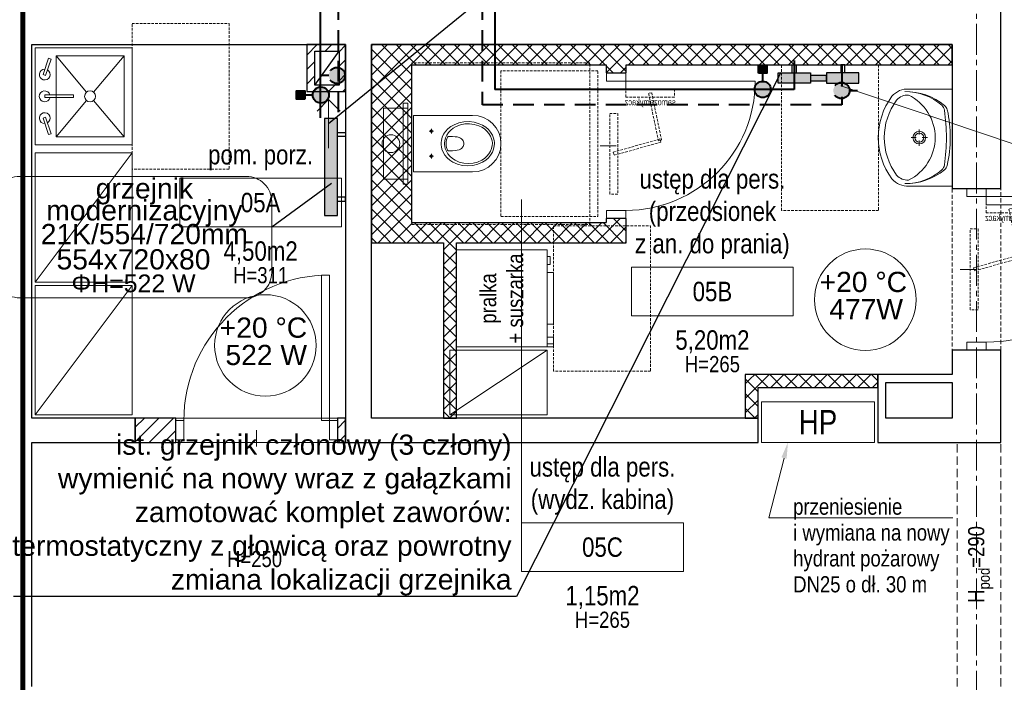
# Model space of a CAD drawing. Header units: millimetres. Extents: x 58673 to 77132, y 78327 to 116111.
# Tile 21 of 61: x 67454 to 68063, y 91067 to 91477. Entities that reach past the tile are written whole.
import ezdxf
from ezdxf import colors
from ezdxf.entities.mleader import LeaderData, LeaderLine
from ezdxf.enums import TextEntityAlignment as Align
from ezdxf.lldxf.tags import DXFTag
from ezdxf.math import Vec2, Vec3

# ---------------------------------------------------------------- set-up
doc = ezdxf.new("R2010")
doc.units = ezdxf.units.MM
doc.header["$MEASUREMENT"] = 0
for name, pattern in [('_xref_ACAD-LSN_dyspozytornia_PW_rzuty_14$0$CENTER2', [28.575, 19.05, -3.175, 3.175, -3.175]), ('_xref_ACAD-LSN_dyspozytornia_PW_rzuty_14$0$DASHED', [19.05, 12.7, -6.35]), ('_xref_ACAD-LSN_dyspozytornia_PW_rzuty_14$0$HIDDEN2', [4.7625, 3.175, -1.5875]), ('DASHED', [19.05, 12.7, -6.35])]:
    doc.linetypes.add(name, pattern=pattern)
doc.layers.get('0').update_dxf_attribs({"lineweight": 9})
doc.layers.get('Defpoints').update_dxf_attribs({"lineweight": 9})
for name, color, linetype, lineweight in [('_xref_ACAD-LSN_dyspozytornia_PW_rzuty_14$0$A drzwi płytowe', 250, 'Continuous', 9), ('_xref_ACAD-LSN_dyspozytornia_PW_rzuty_14$0$A drzwi samozamykacze', 250, 'Continuous', 9), ('_xref_ACAD-LSN_dyspozytornia_PW_rzuty_14$0$A hatch', 250, 'Continuous', 5), ('_xref_ACAD-LSN_dyspozytornia_PW_rzuty_14$0$A hatch ściany', 250, 'Continuous', 9), ('_xref_ACAD-LSN_dyspozytornia_PW_rzuty_14$0$A hydrant', 250, 'Continuous', 13), ('_xref_ACAD-LSN_dyspozytornia_PW_rzuty_14$0$A opis', 250, 'Continuous', 13), ('_xref_ACAD-LSN_dyspozytornia_PW_rzuty_14$0$A opis pom', 250, 'Continuous', 9), ('_xref_ACAD-LSN_dyspozytornia_PW_rzuty_14$0$A opis pom pow', 250, 'Continuous', 9), ('_xref_ACAD-LSN_dyspozytornia_PW_rzuty_14$0$A opis technologia', 250, 'Continuous', 13), ('_xref_ACAD-LSN_dyspozytornia_PW_rzuty_14$0$A widok wyżej', 250, '_xref_ACAD-LSN_dyspozytornia_PW_rzuty_14$0$DASHED', 9), ('_xref_ACAD-LSN_dyspozytornia_PW_rzuty_14$0$A wyposazenie meblowe', 250, 'Continuous', 9), ('_xref_ACAD-LSN_dyspozytornia_PW_rzuty_14$0$A wyposazenie sanitarne', 250, 'Continuous', 9), ('_xref_ACAD-LSN_dyspozytornia_PW_rzuty_14$0$A zakres', 250, 'Continuous', 13), ('_xref_ACAD-LSN_dyspozytornia_PW_rzuty_14$0$A-Wall', 250, 'Continuous', 25), ('_xref_ACAD-LSN_dyspozytornia_PW_rzuty_14$0$IS grzejniki', 8, 'Continuous', 9), ('_xref_ACAD-LSN_dyspozytornia_PW_rzuty_14$0$IS wentylacja kratki projektowane', 250, 'Continuous', 9), ('_xref_ACAD-LSN_dyspozytornia_PW_rzuty_14$0$S-Grid-Iden', 250, '_xref_ACAD-LSN_dyspozytornia_PW_rzuty_14$0$CENTER2', 9), ('FL_co_powrót', 5, 'DASHED', 40), ('FL_co_zasilanie', 1, 'Continuous', 40), ('FL_opis_co', 7, 'Continuous', 25), ('xref', 8, 'Continuous', 9)]:
    doc.layers.add(name, color=color, linetype=linetype, lineweight=lineweight)
doc.layers.add('IS_Grzejnik_etykieta', color=7, linetype='Continuous', lineweight=5, true_color=0x000000)
doc.layers.add('IS_Room (Automatic)', color=7, linetype='Continuous', lineweight=5, true_color=0x000000)
doc.layers.add('IS_Grzejniki_Plan_rzut', color=7, linetype='SOLID', true_color=0x000000)
doc.styles.add('_xref_ACAD-LSN_dyspozytornia_PW_rzuty_14$0$Standard', font='ARIALN.TTF')
doc.styles.add('_xref_ACAD-LSN_dyspozytornia_PW_rzuty_14$0$STYL ASA', font='ARIALN.TTF')
doc.styles.add('Arial_____', font='arial.ttf')
doc.styles.get("Standard").update_dxf_attribs({"font": 'arial.ttf'})
tags = doc.linetypes.add('SOLID', pattern=[10, 10, 0]).pattern_tags.tags
tags[6:7] = [DXFTag(74, 4), DXFTag(75, 0), DXFTag(340, '0'), DXFTag(46, 0.0), DXFTag(50, 0.0), DXFTag(44, 0.0), DXFTag(45, 0.0)]
tags[4:5] = [DXFTag(74, 4), DXFTag(75, 0), DXFTag(340, '0'), DXFTag(46, 0.0), DXFTag(50, 0.0), DXFTag(44, 0.0), DXFTag(45, 0.0)]
doc.dimstyles.get("Standard").update_dxf_attribs({"dimtxt": 0.18, "dimasz": 0.18, "dimexe": 0.18, "dimexo": 0.0625, "dimgap": 0.09, "dimtad": 0, "dimtih": 1, "dimtoh": 1, "dimdec": 4, "dimzin": 0, "dimdsep": 46, "dimtxsty": 'Standard', "dimcen": 0.09, "dimadec": 0, "dimazin": 0, "dimtfac": 1, "dimtdec": 4, "dimtofl": 0, "dimtmove": 0, "dimatfit": 3, "dimfxl": 1, "dimtolj": 1, "dimtzin": 0, "dimarcsym": 0})
pattern_1 = [(45, (0, 0), (-4.49012806, 4.49012806), []), (135, (0, 0), (-4.49012806, -4.49012806), [])]
pattern_2 = [(45, (0, 0), (-4.49012806, 4.49012806), []), (135, (0, 0), (-4.49012806, -4.49012806), [])]

# ---------------------------------------------------------------- blocks, each defined once
blk = doc.blocks.new('_xref_ACAD-LSN_dyspozytornia_PW_rzuty_14$0$szafa')
at = {"color": 0, "linetype": 'ByBlock', "lineweight": -2, "ltscale": 0.5}
blk.add_lwpolyline([(-0.5, -0.5), (0.5, -0.5), (0.5, 0.5), (-0.5, 0.5)], close=True, dxfattribs=at)
blk.add_lwpolyline([(-0.5, 0.5), (0.5, -0.5)], dxfattribs=at)
blk = doc.blocks.new('_xref_ACAD-LSN_dyspozytornia_PW_rzuty_14$0$miska ustepowa')
at = {"ltscale": 0.15}
for points in [[(22, 2.5), (22, 17.5), (-22, 17.5), (-22, 2.5)], [(-25, 2.5), (-25, 5.5), (25, 5.5), (25, 2.5)], [(-22, 2.5), (-22, 5.5), (-25, 5.5), (-25, 2.5)], [(22, 2.5), (22, 5.5), (25, 5.5), (25, 2.5)]]:
    blk.add_lwpolyline(points, close=True, dxfattribs=at)
blk.add_lwpolyline([(-17.5, -37.5), (-17.5, -1), (17.5, -1), (17.5, -37.5, -1)], format="xyb", close=True, dxfattribs=at)
at = {"ltscale": 0.15, "elevation": 0}
for points in [[(-9.15, -12), (-6.35, -12)], [(-7.75, -13.4), (-7.75, -10.6)], [(9.15, -12), (6.35, -12)], [(7.75, -13.4), (7.75, -10.6)]]:
    blk.add_lwpolyline(points, dxfattribs=at)
at = {"ltscale": 0.15}
for points in [[(0, -51, 0), (1.34, -50.92, 0), (3.32, -50.49, 0), (5.23, -49.73, 0), (7.04, -48.64, 0), (8.69, -47.25, 0), (10.14, -45.58, 0), (11.37, -43.66, 0), (12.63, -40.81, 0), (13.42, -37.71, 0), (13.69, -34.5, 0), (13.42, -31.29, 0), (12.63, -28.19, 0), (11.37, -25.34, 0), (10.14, -23.42, 0), (8.69, -21.75, 0), (7.04, -20.36, 0), (5.23, -19.27, 0), (3.32, -18.51, 0), (2, -18.19, 0), (0.67, -18.02, 0), (-0.67, -18.02, 0), (-2, -18.19, 0), (-3.97, -18.73, 0), (-5.85, -19.6, 0), (-7.6, -20.79, 0), (-9.2, -22.28, 0), (-10.58, -24.03, 0), (-11.73, -26.02, 0), (-12.88, -28.95, 0), (-13.54, -32.08, 0), (-13.67, -35.31, 0), (-13.27, -38.5, 0), (-12.36, -41.55, 0), (-11.37, -43.66, 0), (-10.14, -45.58, 0), (-8.69, -47.25, 0), (-7.04, -48.64, 0), (-5.23, -49.73, 0), (-3.32, -50.49, 0), (-2, -50.82, 0), (-0.67, -50.98, 0)], [(0, -49.72, 0), (1.2, -49.65, 0), (2.99, -49.27, 0), (4.7, -48.58, 0), (6.32, -47.6, 0), (7.81, -46.36, 0), (9.12, -44.86, 0), (10.22, -43.14, 0), (11.36, -40.58, 0), (12.06, -37.81, 0), (12.31, -34.93, 0), (12.06, -32.05, 0), (11.36, -29.27, 0), (10.22, -26.71, 0), (9.12, -24.99, 0), (7.81, -23.49, 0), (6.32, -22.25, 0), (4.7, -21.27, 0), (2.99, -20.59, 0), (1.8, -20.3, 0), (0.6, -20.15, 0), (-0.6, -20.15, 0), (-1.8, -20.3, 0), (-3.57, -20.78, 0), (-5.26, -21.57, 0), (-6.84, -22.64, 0), (-8.27, -23.97, 0), (-9.51, -25.54, 0), (-10.55, -27.32, 0), (-11.58, -29.95, 0), (-12.17, -32.76, 0), (-12.29, -35.65, 0), (-11.93, -38.52, 0), (-11.11, -41.25, 0), (-10.22, -43.14, 0), (-9.12, -44.86, 0), (-7.81, -46.36, 0), (-6.32, -47.6, 0), (-4.7, -48.58, 0), (-2.98, -49.27, 0), (-1.8, -49.56, 0), (-0.6, -49.7, 0)]]:
    blk.add_polyline3d(points, close=True, dxfattribs=at)
for points in [[(-3.84, -21.91, 0), (-3.98, -21.98, 0), (-4.1, -22.07, 0), (-4.2, -22.18, 0), (-4.29, -22.3, 0), (-4.36, -22.44, 0), (-4.42, -22.59, 0), (-4.45, -22.76, 0), (-4.46, -22.93, 0)], [(0, -32.03, 0), (-0.57, -31.99, 0), (-1.15, -31.86, 0), (-1.71, -31.64, 0), (-2.26, -31.32, 0), (-2.64, -31.01, 0), (-3, -30.63, 0), (-3.43, -29.99, 0), (-3.79, -29.2, 0), (-4.13, -27.92, 0), (-4.31, -26.66, 0), (-4.42, -25.16, 0), (-4.45, -23.87, 0), (-4.46, -22.93, 0)], [(-3.84, -21.91, 0), (-3.37, -21.72, 0), (-2.9, -21.55, 0), (-2.42, -21.41, 0), (-1.94, -21.29, 0), (-1.46, -21.2, 0), (-0.97, -21.14, 0), (-0.49, -21.1, 0), (0, -21.08, 0)], [(3.84, -21.91, 0), (3.37, -21.72, 0), (2.9, -21.55, 0), (2.42, -21.41, 0), (1.94, -21.29, 0), (1.46, -21.2, 0), (0.97, -21.14, 0), (0.49, -21.1, 0), (0, -21.08, 0)], [(0, -32.03, 0), (0.57, -31.99, 0), (1.15, -31.86, 0), (1.71, -31.64, 0), (2.26, -31.32, 0), (2.64, -31.01, 0), (3, -30.63, 0), (3.43, -29.99, 0), (3.79, -29.2, 0), (4.13, -27.92, 0), (4.31, -26.66, 0), (4.42, -25.16, 0), (4.45, -23.87, 0), (4.46, -22.93, 0)], [(3.84, -21.91, 0), (3.98, -21.98, 0), (4.1, -22.07, 0), (4.2, -22.18, 0), (4.29, -22.3, 0), (4.36, -22.44, 0), (4.42, -22.59, 0), (4.45, -22.76, 0), (4.46, -22.93, 0)]]:
    blk.add_polyline3d(points, dxfattribs=at)
for centre, radius in [((0, 13), 5.5), ((-7.75, -12, 0), 0.75), ((7.75, -12, 0), 0.75)]:
    blk.add_circle(centre, radius, dxfattribs=at)
at = {"layer": 'Defpoints', "linetype": '_xref_ACAD-LSN_dyspozytornia_PW_rzuty_14$0$HIDDEN2', "ltscale": 0.5}
for points in [[(-50, 0), (50, 0), (50, -110), (-50, -110)], [(-45, -55), (45, -55), (45, -115), (-45, -115)]]:
    blk.add_lwpolyline(points, close=True, dxfattribs=at)
blk = doc.blocks.new('_xref_ACAD-LSN_dyspozytornia_PW_rzuty_14$0$umywalka 60x45')
at = {"color": 0, "lineweight": -2, "ltscale": 0.15}
for p, q in [((-30, 0), (30, 0)), ((-30, 0), (-30, -26.7)), ((9.45, 0), (-9.45, 0)), ((30, 0), (30, -26.7)), ((-0.01, -15.32), (-0.01, -18.52)), ((-1.86, -20.37), (-5.07, -20.37)), ((-0.01, -22.22), (-0.01, -25.42)), ((5.04, -20.37), (1.84, -20.37))]:
    blk.add_line(p, q, dxfattribs=at)
at = {"ltscale": 0.15}
blk.add_lwpolyline([(-26.31, -26.95, 0.236063), (-23.21, -34.38, 0.329715), (23.21, -34.38, 0.236063), (26.31, -26.95, 0.623035)], format="xyb", close=True, dxfattribs=at)
blk.add_lwpolyline([(-30, -26.7, 0.239105), (-25.52, -37.28, 0.331406), (25.52, -37.28, 0.239105), (30, -26.7)], format="xyb", dxfattribs=at)
at = {"color": 0, "lineweight": -2, "ltscale": 0.15}
for radius in [3.89, 2.78]:
    blk.add_circle((-0.01, -20.37), radius, dxfattribs=at)
for centre, radius, start, end in [((9.28, -28.68), 37.74, 140.66478, 180.90725), ((-16.21, -9.73), 5, 97.83045, 138.52449), ((-16.04, -7.93), 5, 102.69402, 140.66478), ((-0.64, -76.32), 75.1, 89.48972, 102.69402), ((0.57, -131.79), 128.2, 90.24498, 97.83045), ((0.57, -76.32), 75.1, 77.22851, 90.43281), ((-0.72, -131.79), 128.2, 82.09208, 89.67755), ((16.23, -9.76), 5, 41.39803, 82.09208), ((16.06, -7.95), 5, 39.25775, 77.22851), ((-9.28, -28.67), 37.74, 359.01528, 39.25775), ((5.44, -28.88), 33.9, 138.52449, 180.67671), ((-5.45, -28.87), 33.9, 359.24582, 41.39804)]:
    blk.add_arc(centre, radius, start, end, dxfattribs=at)
at = {"layer": 'Defpoints', "linetype": '_xref_ACAD-LSN_dyspozytornia_PW_rzuty_14$0$HIDDEN2', "ltscale": 0.5}
blk.add_lwpolyline([(-45, -45.56), (45, -45.56), (45, -105.56), (-45, -105.56)], close=True, dxfattribs=at)
blk = doc.blocks.new('_xref_ACAD-LSN_dyspozytornia_PW_rzuty_14$0$pralka suszarka')
for p, q in [((-30, -4), (-30, -56)), ((30, -56), (30, -4)), ((30, -56), (30, -4)), ((-30, -56), (30, -56)), ((-28, -60), (-28, -56)), ((-24, -60), (-28, -60)), ((-24, -60), (-24, -56)), ((-16, -60), (-16, -56)), ((-16, -60), (0, -60)), ((16, -60), (0, -60)), ((16, -60), (16, -56)), ((21, -58), (21, -56)), ((26, -58), (21, -58)), ((26, -56), (26, -58))]:
    blk.add_line(p, q)
blk.add_lwpolyline([(30, 0), (-30, 0), (-30, -60), (-24, -60), (-24, -56), (-16, -56), (-16, -60), (16, -60), (16, -56), (21, -56), (21, -58), (26, -58), (26, -56), (30, -56)], close=True)
at = {"layer": 'Defpoints', "linetype": '_xref_ACAD-LSN_dyspozytornia_PW_rzuty_14$0$HIDDEN2', "ltscale": 0.5}
blk.add_lwpolyline([(-45, -60), (45, -60), (45, -120), (-45, -120)], close=True, dxfattribs=at)
at = {"insert": (0, -28), "char_height": 10, "attachment_point": 5, "style": '_xref_ACAD-LSN_dyspozytornia_PW_rzuty_14$0$STYL ASA'}
blk.add_mtext_dynamic_manual_height_columns('\\pxqc;pralka\\P+ suszarka', width=136.0338, gutter_width=1, heights=[0], dxfattribs=at)
blk = doc.blocks.new('_xref_ACAD-LSN_dyspozytornia_PW_rzuty_14$0$zlew porzadkowy 60x60')
for points in [[(30, 0), (30, -60), (-30, -60), (-30, 0)], [(-23.09, -9.91), (-12.97, -6.53), (-13.5, -4.93), (-23.63, -8.31)], [(-0.76, -23.82), (-0.76, -6), (0.93, -6), (0.93, -23.82)], [(23.09, -9.91), (12.97, -6.53), (13.5, -4.93), (23.62, -8.31)], [(25, -13), (25, -55), (-25, -55), (-25, -13)]]:
    blk.add_lwpolyline(points, close=True)
for points in [[(-16.42, -7.68, 7.861871), (-16.87, -6.06)], [(0.93, -9.24, 7.870046), (-0.76, -9.29)], [(16.87, -6.06, 7.861871), (16.42, -7.68)]]:
    blk.add_lwpolyline(points, format="xyb")
for points in [[(-25, -13), (-2.58, -31.83)], [(25, -13), (2.58, -31.83)], [(-2.58, -36.17), (-25, -55)], [(2.58, -36.17), (25, -55)]]:
    blk.add_lwpolyline(points)
blk.add_circle((0, -34), 3.38)
at = {"layer": 'Defpoints', "linetype": '_xref_ACAD-LSN_dyspozytornia_PW_rzuty_14$0$HIDDEN2', "ltscale": 0.5}
blk.add_lwpolyline([(-45, -60), (45, -60), (45, -120), (-45, -120)], close=True, dxfattribs=at)
blk = doc.blocks.new('_xref_ACAD-LSN_dyspozytornia_PW_rzuty_14$0$samozamykacz')
at = {"linetype": '_xref_ACAD-LSN_dyspozytornia_PW_rzuty_14$0$HIDDEN2', "ltscale": 0.5}
for points in [[(10, -5), (60, -5), (60, 0), (10, 0)], [(25.86, -31.09), (34.04, -2.23), (35.96, -2.77), (27.78, -31.64)], [(0, -40), (0, -10), (-5, -10), (-5, -40)], [(-2.3, -24.02), (27.08, -30.11), (26.67, -32.07), (-2.7, -25.98)]]:
    blk.add_lwpolyline(points, close=True, dxfattribs=at)
at = {"insert": (1, -25), "char_height": 4, "attachment_point": 2, "rotation": 90, "style": '_xref_ACAD-LSN_dyspozytornia_PW_rzuty_14$0$STYL ASA'}
blk.add_mtext_dynamic_manual_height_columns('\\pxqc;samozamykacz', width=75.7344, gutter_width=1, heights=[0], dxfattribs=at)
blk = doc.blocks.new('_xref_ACAD-LSN_dyspozytornia_PW_rzuty_14$0$środek')
blk.add_line((0, 0), (0, -10))
blk = doc.blocks.new('_xref_ACAD-LSN_dyspozytornia_PW_rzuty_14$0$tag wn')
blk.add_lwpolyline([(-25, -7.5), (25, -7.5), (25, 7.5), (-25, 7.5)], close=True)
at = {"style": '_xref_ACAD-LSN_dyspozytornia_PW_rzuty_14$0$STYL ASA'}
blk.add_attdef('ROOM:NO', text='', height=6, dxfattribs=at).set_placement((0, 0), align=Align.MIDDLE_CENTER)
at = {"layer": '_xref_ACAD-LSN_dyspozytornia_PW_rzuty_14$0$A opis pom pow', "style": '_xref_ACAD-LSN_dyspozytornia_PW_rzuty_14$0$STYL ASA'}
blk.add_attdef('ROOM:AREA', text='', height=6, dxfattribs=at).set_placement((0, -15), align=Align.MIDDLE_CENTER)
blk = doc.blocks.new('zawór ts')
h = blk.add_hatch(color=256)
h.paths.add_polyline_path([(5, 0, 1), (-5, 0)])
edge = h.paths.add_edge_path()
edge.add_spline(control_points=[(-3.23, -3.82), (-1.08, -3.82), (1.08, -3.82), (3.23, -3.82)], knot_values=[0.691218, 0.691218, 0.691218, 0.691218, 0.820959, 0.820959, 0.820959, 0.820959], degree=3, periodic=0)
edge.add_arc((0, 0), 5, 310.18586, 360)
edge.add_line((5, 0), (-5, 0))
edge.add_arc((0, 0), 5, 180, 229.81414)
edge = h.paths.add_edge_path()
edge.add_spline(control_points=[(3.23, -3.82), (1.08, -3.82), (-1.08, -3.82), (-3.23, -3.82)], knot_values=[0.691218, 0.691218, 0.691218, 0.691218, 0.820959, 0.820959, 0.820959, 0.820959], degree=3, periodic=0)
edge.add_arc((0, 0), 5, 229.81414, 270)
edge.add_arc((0, 0), 5, 270, 310.18586)
blk.add_hatch(color=256).paths.add_polyline_path([(2.5, -15), (2.5, -10), (-2.5, -10), (-2.5, -15)])
at = {"linetype": 'ByBlock', "lineweight": -2}
blk.add_lwpolyline([(2.5, -10), (2.5, -15), (-2.5, -15), (-2.5, -10)], close=True, dxfattribs=at)
blk.add_polyline3d([(0, -5, 0), (0, -10, 0)], dxfattribs=at)
blk.add_circle((0, 0), 5, dxfattribs=at)
blk = doc.blocks.new('zawór p')
at = {"linetype": 'ByBlock', "lineweight": -2}
h = blk.add_hatch(color=256, dxfattribs=at)
h.paths.add_polyline_path([(-4.93, 0.83), (4.93, 0.83, 0.366406), (0, 5, 0.366406)])
h.paths.add_polyline_path([(4.98, -0.42), (-4.98, -0.42, 0.919375)])
h.paths.add_polyline_path([(5, 0, 0.041508), (4.93, 0.83), (-4.93, 0.83, 0.062557), (-4.98, -0.42), (4.98, -0.42, 0.020994)])
blk.add_polyline3d([(0, 5, 0), (0, 10, 0)], dxfattribs=at)
blk.add_circle((0, 0), 5, dxfattribs=at)
blk = doc.blocks.new('_xref_ACAD-LSN_dyspozytornia_PW_rzuty_14')
at = {"layer": '_xref_ACAD-LSN_dyspozytornia_PW_rzuty_14$0$A hatch', "linetype": 'Continuous', "lineweight": 5}
h = blk.add_hatch(dxfattribs=at)
h.set_pattern_fill('ANSI31', color=256, scale=2)
h.set_pattern_definition([(45, (159062.638, 23845.4), (-4.49012806, 4.49012806), [])])
h.paths.add_polyline_path([(67655.68, 91432.22), (67631.68, 91432.22), (67631.68, 91461.22), (67655.68, 91461.22)])
h.paths.add_polyline_path([(67636.68, 91436.22), (67651.68, 91436.22), (67651.68, 91457.22), (67636.68, 91457.22)], flags=16)
h = blk.add_hatch(dxfattribs=at)
h.set_pattern_fill('ANSI31', color=256, scale=2, style=0)
h.set_pattern_definition([(45, (0, 0), (-4.49012806, 4.49012806), [])])
h.paths.add_polyline_path([(67655.68, 91215.22), (67655.68, 91230.22), (67650.68, 91230.22), (67650.68, 91215.22)], flags=0)
h.paths.add_polyline_path([(67550.68, 91215.22), (67550.68, 91230.22), (67525.68, 91230.22), (67525.68, 91215.22)], flags=0)
at = {"layer": '_xref_ACAD-LSN_dyspozytornia_PW_rzuty_14$0$A hatch ściany', "linetype": 'Continuous', "lineweight": 9}
h = blk.add_hatch(dxfattribs=at)
h.set_pattern_fill('ANSI37', color=256, scale=2, style=0)
h.set_pattern_definition(pattern_1)
h.paths.add_polyline_path([(67671.68, 91338.72), (67696.68, 91351.22), (67696.68, 91448.72), (67689.39, 91457.05), (67671.68, 91461.22)], flags=0)
h.paths.add_polyline_path([(67689.39, 91457.05), (67696.68, 91461.22), (67671.68, 91461.22)], flags=0)
h = blk.add_hatch(dxfattribs=at)
h.set_pattern_fill('ANSI37', color=256, scale=2, style=0)
h.set_pattern_definition(pattern_2)
h.paths.add_polyline_path([(67696.68, 91461.22), (67689.39, 91457.05), (67696.68, 91448.72), (67816.68, 91448.72), (67822.93, 91454.97), (67816.68, 91461.22)], flags=0)
h.paths.add_polyline_path([(67822.93, 91454.97), (67829.18, 91448.72), (68030.68, 91448.72), (68030.68, 91461.22), (67829.18, 91461.22)], flags=0)
h = blk.add_hatch(dxfattribs=at)
h.set_pattern_fill('ANSI37', color=256, scale=2, style=0)
h.set_pattern_definition(pattern_1)
h.paths.add_polyline_path([(67816.68, 91351.22), (67829.18, 91338.72), (67829.18, 91353.72), (67816.68, 91353.72)], flags=0)
h.paths.add_polyline_path([(67816.68, 91443.72), (67829.18, 91443.72), (67829.18, 91448.72), (67822.93, 91454.97), (67816.68, 91448.72)], flags=0)
h.paths.add_polyline_path([(67822.93, 91454.97), (67829.18, 91461.22), (67816.68, 91461.22)], flags=0)
h = blk.add_hatch(dxfattribs=at)
h.set_pattern_fill('ANSI37', color=256, scale=2, style=0)
h.set_pattern_definition(pattern_2)
h.paths.add_polyline_path([(67696.68, 91351.22), (67671.68, 91338.72), (67716.18, 91338.72), (67718.85, 91342.22), (67716.18, 91351.22)], flags=0)
h.paths.add_polyline_path([(67716.18, 91351.22), (67718.85, 91342.22), (67724.18, 91338.72), (67829.18, 91338.72), (67816.68, 91351.22)], flags=0)
h = blk.add_hatch(dxfattribs=at)
h.set_pattern_fill('ANSI37', color=256, scale=2, style=0)
h.set_pattern_definition(pattern_1)
h.paths.add_polyline_path([(67724.18, 91338.72), (67718.85, 91342.22), (67716.18, 91338.72), (67716.18, 91230.22), (67724.18, 91230.22)], flags=0)
h = blk.add_hatch(dxfattribs=at)
h.set_pattern_fill('ANSI37', color=256, scale=2, style=0)
h.set_pattern_definition([(45, (0, 0), (-4.49012806, 4.49012806), []), (135, (0, 0), (-4.49012806, -4.49012806), [])])
h.paths.add_polyline_path([(67902.68, 91257.22), (67910.68, 91249.22), (67984.68, 91249.22), (67984.68, 91257.22)], flags=0)
h = blk.add_hatch(dxfattribs=at)
h.set_pattern_fill('ANSI37', color=256, scale=2, angle=-360, style=0)
h.set_pattern_definition([(45, (0, 0), (-4.49012806, 4.49012806), []), (135, (0, 0), (-4.49012806, -4.49012806), [])])
h.paths.add_polyline_path([(67910.68, 91249.22), (67902.68, 91257.22), (67902.68, 91230.22), (67910.68, 91230.22)], flags=0)
at = {"layer": '_xref_ACAD-LSN_dyspozytornia_PW_rzuty_14$0$A drzwi płytowe', "linetype": 'Continuous', "lineweight": 9, "ltscale": 0.2}
for points in [[(67816.93, 91438.72), (67816.93, 91443.72), (67828.93, 91443.72), (67828.93, 91438.72)], [(68039.68, 91367.22), (68039.68, 91372.22), (68051.68, 91372.22), (68051.68, 91367.22)], [(67816.93, 91358.72), (67816.93, 91353.72), (67828.93, 91353.72), (67828.93, 91358.72)], [(68039.68, 91277.22), (68039.68, 91272.22), (68051.68, 91272.22), (68051.68, 91277.22)], [(67555.68, 91216.72), (67550.68, 91216.72), (67550.68, 91228.72), (67555.68, 91228.72)], [(67645.68, 91216.72), (67650.68, 91216.72), (67650.68, 91228.72), (67645.68, 91228.72)]]:
    blk.add_lwpolyline(points, close=True, dxfattribs=at)
at = {"layer": '_xref_ACAD-LSN_dyspozytornia_PW_rzuty_14$0$A drzwi płytowe', "linetype": 'Continuous', "lineweight": 9}
for points in [[(67828.93, 91438.72), (67828.93, 91433.72), (67908.93, 91433.72), (67908.93, 91438.72)], [(68051.68, 91367.22), (68051.68, 91362.22), (68141.68, 91362.22), (68141.68, 91367.22)], [(67645.68, 91228.72), (67640.68, 91228.72), (67640.68, 91318.72), (67645.68, 91318.72)]]:
    blk.add_lwpolyline(points, close=True, dxfattribs=at)
at = {"layer": '_xref_ACAD-LSN_dyspozytornia_PW_rzuty_14$0$A drzwi płytowe', "linetype": 'Continuous', "lineweight": 9, "ltscale": 0.2}
for centre, radius in [((67828.93, 91438.72), 80), ((68051.68, 91367.22), 90)]:
    blk.add_arc(centre, radius, 270, 0, dxfattribs=at)
at = {"layer": '_xref_ACAD-LSN_dyspozytornia_PW_rzuty_14$0$A drzwi płytowe', "linetype": 'Continuous', "lineweight": 9, "ltscale": 0.2, "extrusion": (0, 0, -1)}
blk.add_arc((-67645.68, 91228.72), 90, 0, 90, dxfattribs=at)
at = {"layer": '_xref_ACAD-LSN_dyspozytornia_PW_rzuty_14$0$A hydrant'}
blk.add_lwpolyline([(67982.68, 91240.22), (67982.68, 91215.22), (67912.68, 91215.22), (67912.68, 91240.22)], close=True, dxfattribs=at)
at = {"layer": '_xref_ACAD-LSN_dyspozytornia_PW_rzuty_14$0$A opis pom'}
blk.add_lwpolyline([(67764.45, 91165.42), (67764.45, 91365.42)], dxfattribs=at)
at = {"layer": '_xref_ACAD-LSN_dyspozytornia_PW_rzuty_14$0$A widok wyżej', "linetype": '_xref_ACAD-LSN_dyspozytornia_PW_rzuty_14$0$DASHED', "lineweight": 9, "ltscale": 0.2}
for p, q in [((68030.68, 91372.22), (68030.68, 91272.22)), ((68060.68, 91272.22), (68060.68, 91372.22)), ((67655.68, 91230.22), (67525.68, 91230.22)), ((67650.68, 91230.22), (67550.68, 91230.22)), ((67525.68, 91215.22), (67655.68, 91215.22)), ((67550.68, 91215.22), (67650.68, 91215.22))]:
    blk.add_line(p, q, dxfattribs=at)
at = {"layer": '_xref_ACAD-LSN_dyspozytornia_PW_rzuty_14$0$A widok wyżej', "ltscale": 0.4}
for points in [[(68033.68, 91064.22), (68033.68, 91215.22)], [(68060.68, 91064.22), (68060.68, 91215.22)]]:
    blk.add_lwpolyline(points, dxfattribs=at)
at = {"layer": '_xref_ACAD-LSN_dyspozytornia_PW_rzuty_14$0$A zakres', "linetype": '_xref_ACAD-LSN_dyspozytornia_PW_rzuty_14$0$DASHED', "transparency": 33554623, "const_width": 3}
blk.add_lwpolyline([(67456.18, 92016.22), (67456.18, 90654.22), (68641.68, 90654.22), (68641.68, 91213.47), (68267.93, 91213.47), (68267.93, 91484.47), (68267.93, 91484.47), (68267.93, 92016.22)], close=True, dxfattribs=at)
at = {"layer": '_xref_ACAD-LSN_dyspozytornia_PW_rzuty_14$0$A-Wall', "linetype": 'Continuous', "lineweight": 25}
for p, q in [((68060.68, 91372.22), (68060.68, 91535.22)), ((67461.68, 91230.22), (67461.68, 91461.22)), ((67461.68, 91461.22), (67655.68, 91461.22)), ((67655.68, 91461.22), (67655.68, 91215.22)), ((67671.68, 91230.22), (67671.68, 91461.22)), ((67671.68, 91461.22), (67696.68, 91461.22)), ((67696.68, 91461.22), (67671.68, 91461.22)), ((67671.68, 91461.22), (67671.68, 91338.72)), ((67696.68, 91461.22), (67816.68, 91461.22)), ((67816.68, 91461.22), (67696.68, 91461.22)), ((67816.68, 91461.22), (68030.68, 91461.22)), ((67829.18, 91461.22), (67816.68, 91461.22)), ((68030.68, 91461.22), (67829.18, 91461.22)), ((68030.68, 91461.22), (68030.68, 91448.72)), ((68030.68, 91448.72), (68030.68, 91461.22)), ((67696.68, 91351.22), (67696.68, 91448.72)), ((67696.68, 91448.72), (67816.68, 91448.72)), ((67816.68, 91448.72), (67816.68, 91443.72)), ((67829.18, 91443.72), (67829.18, 91448.72)), ((67829.18, 91448.72), (68030.68, 91448.72)), ((68030.68, 91448.72), (68030.68, 91372.22)), ((67816.68, 91443.72), (67829.18, 91443.72)), ((68030.68, 91372.22), (68060.68, 91372.22)), ((67696.68, 91351.22), (67816.68, 91351.22)), ((67829.18, 91353.72), (67816.68, 91353.72)), ((67816.68, 91353.72), (67816.68, 91351.22)), ((67829.18, 91338.72), (67829.18, 91353.72)), ((67671.68, 91338.72), (67716.18, 91338.72)), ((67716.18, 91338.72), (67716.18, 91230.22)), ((67724.18, 91338.72), (67829.18, 91338.72)), ((67724.18, 91230.22), (67724.18, 91338.72)), ((68060.68, 91272.22), (68030.68, 91272.22)), ((68030.68, 91272.22), (68030.68, 91257.22)), ((68060.68, 91215.22), (68060.68, 91272.22)), ((67984.68, 91257.22), (67902.68, 91257.22)), ((67902.68, 91257.22), (67902.68, 91230.22)), ((68030.68, 91257.22), (67984.68, 91257.22)), ((67984.68, 91257.22), (67984.68, 91249.22)), ((67984.68, 91249.22), (67984.68, 91257.22)), ((67989.68, 91252.22), (68030.68, 91252.22)), ((67989.68, 91230.22), (67989.68, 91252.22)), ((68030.68, 91252.22), (68030.68, 91230.22)), ((67910.68, 91249.22), (67984.68, 91249.22)), ((67910.68, 91230.22), (67910.68, 91249.22)), ((67984.68, 91249.22), (67984.68, 91215.22)), ((67525.68, 91230.22), (67461.68, 91230.22)), ((67550.68, 91230.22), (67525.68, 91230.22)), ((67525.68, 91230.22), (67525.68, 91215.22)), ((67525.68, 91215.22), (67525.68, 91230.22)), ((67550.68, 91215.22), (67550.68, 91230.22)), ((67655.68, 91230.22), (67650.68, 91230.22)), ((67650.68, 91230.22), (67650.68, 91215.22)), ((67655.68, 91215.22), (67655.68, 91230.22)), ((67716.18, 91230.22), (67671.68, 91230.22)), ((67724.18, 91230.22), (67716.18, 91230.22)), ((67716.18, 91230.22), (67724.18, 91230.22)), ((67910.68, 91230.22), (67724.18, 91230.22)), ((67902.68, 91230.22), (67910.68, 91230.22)), ((67910.68, 91215.22), (67910.68, 91230.22)), ((68030.68, 91230.22), (67989.68, 91230.22)), ((67461.68, 91064.22), (67461.68, 91215.22)), ((67461.68, 91215.22), (67525.68, 91215.22)), ((67525.68, 91215.22), (67550.68, 91215.22)), ((67650.68, 91215.22), (67655.68, 91215.22)), ((67655.68, 91215.22), (67910.68, 91215.22)), ((67984.68, 91215.22), (68060.68, 91215.22))]:
    blk.add_line(p, q, dxfattribs=at)
for points in [[(67631.68, 91432.22), (67655.68, 91432.22), (67655.68, 91461.22), (67631.68, 91461.22)], [(67636.68, 91457.22), (67651.68, 91457.22), (67651.68, 91436.22), (67636.68, 91436.22)]]:
    blk.add_lwpolyline(points, close=True, dxfattribs=at)
blk.add_lwpolyline([(67636.68, 91436.22), (67651.68, 91457.22)], dxfattribs=at)
at = {"layer": '_xref_ACAD-LSN_dyspozytornia_PW_rzuty_14$0$IS grzejniki'}
for p, q in [((67931.75, 91443.72), (67931.75, 91448.72)), ((67931.75, 91448.72), (67934.25, 91448.72)), ((67934.25, 91448.72), (67934.25, 91443.72)), ((67964.25, 91448.72), (67961.75, 91448.72)), ((67961.75, 91448.72), (67961.75, 91443.72)), ((67964.25, 91443.72), (67964.25, 91448.72)), ((67923, 91443.72), (67943, 91443.72)), ((67923, 91437.32), (67923, 91443.72)), ((67943, 91443.72), (67943, 91437.32)), ((67953, 91442.12), (67943, 91442.12)), ((67943, 91442.12), (67943, 91438.92)), ((67973, 91443.72), (67953, 91443.72)), ((67953, 91443.72), (67953, 91437.32)), ((67953, 91438.92), (67953, 91442.12)), ((67973, 91437.32), (67973, 91443.72)), ((67943, 91437.32), (67923, 91437.32)), ((67943, 91438.92), (67953, 91438.92)), ((67953, 91437.32), (67973, 91437.32)), ((67650.68, 91415.58), (67642.68, 91415.58)), ((67642.68, 91415.58), (67642.68, 91355.58)), ((67650.68, 91355.58), (67650.68, 91415.58)), ((67650.68, 91406.83), (67655.68, 91406.83)), ((67655.68, 91404.33), (67650.68, 91404.33)), ((67655.68, 91406.83), (67655.68, 91404.33)), ((67655.68, 91366.83), (67650.68, 91366.83)), ((67650.68, 91364.33), (67655.68, 91364.33)), ((67655.68, 91364.33), (67655.68, 91366.83)), ((67642.68, 91355.58), (67650.68, 91355.58))]:
    blk.add_line(p, q, dxfattribs=at)
at = {"layer": '_xref_ACAD-LSN_dyspozytornia_PW_rzuty_14$0$IS wentylacja kratki projektowane'}
for points in [[(67638.11, 91420.15), (67645.18, 91427.22), (67652.26, 91420.15)], [(67645.18, 91427.22), (67645.18, 91397.22)]]:
    blk.add_lwpolyline(points, dxfattribs=at)
at = {"layer": '_xref_ACAD-LSN_dyspozytornia_PW_rzuty_14$0$S-Grid-Iden'}
blk.add_lwpolyline([(68045.68, 92131.22), (68045.68, 90539.22)], dxfattribs=at)
at = {"layer": '_xref_ACAD-LSN_dyspozytornia_PW_rzuty_14$0$A drzwi płytowe', "linetype": 'Continuous', "lineweight": 9, "ltscale": 0.2, "rotation": 270}
for p in [(67822.93, 91398.72), (68045.68, 91322.22)]:
    blk.add_blockref('_xref_ACAD-LSN_dyspozytornia_PW_rzuty_14$0$środek', p, dxfattribs=at)
at = {"layer": '_xref_ACAD-LSN_dyspozytornia_PW_rzuty_14$0$A drzwi płytowe', "linetype": 'Continuous', "lineweight": 9, "ltscale": 0.2, "extrusion": (0, 0, -1), "zscale": -1}
blk.add_blockref('_xref_ACAD-LSN_dyspozytornia_PW_rzuty_14$0$środek', (-67600.68, 91222.72), dxfattribs=at)
at = {"layer": '_xref_ACAD-LSN_dyspozytornia_PW_rzuty_14$0$A drzwi samozamykacze', "xscale": -1, "rotation": 90.00000000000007}
for p in [(67818.93, 91428.72), (68041.68, 91357.22)]:
    blk.add_blockref('_xref_ACAD-LSN_dyspozytornia_PW_rzuty_14$0$samozamykacz', p, dxfattribs=at)
at = {"layer": '_xref_ACAD-LSN_dyspozytornia_PW_rzuty_14$0$A opis pom', "linetype": 'Continuous', "lineweight": 9, "xscale": 2, "yscale": 2, "zscale": 2}
for p, values in [((67603.13, 91363.54), {'ROOM:NO': '05A', 'ROOM:AREA': '4,50m2'}), ((67882.43, 91308.54), {'ROOM:NO': '05B', 'ROOM:AREA': '5,20m2'}), ((67814.45, 91150.42), {'ROOM:NO': '05C', 'ROOM:AREA': '1,15m2'})]:
    blk.add_blockref('_xref_ACAD-LSN_dyspozytornia_PW_rzuty_14$0$tag wn', p, dxfattribs=at).add_auto_attribs(values)
at = {"layer": '_xref_ACAD-LSN_dyspozytornia_PW_rzuty_14$0$A wyposazenie meblowe', "yscale": 60, "rotation": 270}
for p, xscale in [((67493.68, 91354.22), 80), ((67493.68, 91272.22), 80), ((67750.18, 91252.22), 40)]:
    blk.add_blockref('_xref_ACAD-LSN_dyspozytornia_PW_rzuty_14$0$szafa', p, dxfattribs=dict(at, xscale=xscale))
at = {"layer": '_xref_ACAD-LSN_dyspozytornia_PW_rzuty_14$0$A wyposazenie sanitarne'}
for name, p, rotation in [('_xref_ACAD-LSN_dyspozytornia_PW_rzuty_14$0$zlew porzadkowy 60x60', (67463.68, 91429.22), 90), ('_xref_ACAD-LSN_dyspozytornia_PW_rzuty_14$0$umywalka 60x45', (68030.68, 91403.72), 270), ('_xref_ACAD-LSN_dyspozytornia_PW_rzuty_14$0$pralka suszarka', (67724.18, 91304.22), 89.99999999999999)]:
    blk.add_blockref(name, p, dxfattribs=dict(at, rotation=rotation))
at = {"layer": '_xref_ACAD-LSN_dyspozytornia_PW_rzuty_14$0$A wyposazenie sanitarne', "xscale": -1, "rotation": 90}
blk.add_blockref('_xref_ACAD-LSN_dyspozytornia_PW_rzuty_14$0$miska ustepowa', (67696.68, 91399.97), dxfattribs=at)
at = {"layer": '_xref_ACAD-LSN_dyspozytornia_PW_rzuty_14$0$A hydrant', "insert": (67947.68, 91227.72), "char_height": 15, "attachment_point": 5, "style": '_xref_ACAD-LSN_dyspozytornia_PW_rzuty_14$0$STYL ASA'}
blk.add_mtext_dynamic_manual_height_columns('\\pxqc;HP', width=187.6495, gutter_width=1, heights=[0], dxfattribs=at)
at = {"layer": '_xref_ACAD-LSN_dyspozytornia_PW_rzuty_14$0$A opis', "linetype": 'Continuous', "lineweight": 9, "char_height": 10, "attachment_point": 5, "style": '_xref_ACAD-LSN_dyspozytornia_PW_rzuty_14$0$Standard'}
for s, insert in [('\\A1;\\pxqc;H=311', (67603.13, 91318.54)), ('\\A1;\\pxqc;H=265', (67882.43, 91263.54)), ('\\A1;\\pxqc;H=250', (67599.37, 91143.03)), ('\\A1;\\pxqc;H=265', (67814.45, 91105.42))]:
    blk.add_mtext_dynamic_manual_height_columns(s, width=72.7481, gutter_width=1, heights=[0], dxfattribs=dict(at, insert=insert))
at = {"layer": '_xref_ACAD-LSN_dyspozytornia_PW_rzuty_14$0$A opis', "linetype": 'Continuous', "lineweight": 9, "insert": (68047.18, 91139.72), "char_height": 10, "attachment_point": 5, "rotation": 90, "style": '_xref_ACAD-LSN_dyspozytornia_PW_rzuty_14$0$Standard'}
blk.add_mtext_dynamic_manual_height_columns('\\A1;\\pxqc;H{\\H0.7x;\\S^ pod;}=290', width=72.7481, gutter_width=1, heights=[0], dxfattribs=at)
at = {"layer": '_xref_ACAD-LSN_dyspozytornia_PW_rzuty_14$0$A opis technologia', "char_height": 12, "attachment_point": 8, "style": '_xref_ACAD-LSN_dyspozytornia_PW_rzuty_14$0$STYL ASA'}
for s, width, insert in [('ustęp dla pers.\\P(przedsionek\\Pz an. do prania)', 106.9281, (67882.43, 91328.54)), ('pom. porz.', 187.6495, (67603.13, 91383.54)), ('ustęp dla pers. (wydz. kabina)', 122.4092, (67814.45, 91170.42))]:
    blk.add_mtext_dynamic_manual_height_columns(s, width=width, gutter_width=1, heights=[0], dxfattribs=dict(at, insert=insert))
at = {"layer": '_xref_ACAD-LSN_dyspozytornia_PW_rzuty_14$0$A opis', "linetype": 'Continuous', "lineweight": 9}
ml = blk.add_multileader_mtext('Standard', dxfattribs=at)
ml.set_content('przeniesienie\\Pi wymiana na nowy hydrant pożarowy DN25 o dł. 30 m', color=256, style='_xref_ACAD-LSN_dyspozytornia_PW_rzuty_14$0$STYL ASA')
ml.set_leader_properties()
ml.build(insert=Vec2(0, 0))
ml.multileader.update_dxf_attribs({"text_left_attachment_type": 6, "text_right_attachment_type": 6, "dogleg_length": 3, "arrow_head_size": 10})
ctx = ml.context
ctx.base_point, ctx.char_height, ctx.arrow_head_size, ctx.landing_gap_size, ctx.plane_origin = Vec3(67922.34, 91168.45), 10, 10, 10, Vec3(67647.28, 90690.88)
ctx.left_attachment, ctx.right_attachment = 6, 6
notes = []
notes.append((ctx, [(0, (1, 1, 0), (67917.35, 91168.45), (1, 0), 4.99, [(0, [(67929.13, 91215.22)], 0, [])])]))
ctx.mtext.insert, ctx.mtext.width, ctx.mtext.line_spacing_factor, ctx.mtext.flow_direction = Vec3(67932.34, 91180.45), 97.7958, 0.96, 5
for ctx, leaders in notes:
    for number, flags, end, landing, length, lines in leaders:
        leader = LeaderData()
        leader.index, (leader.has_last_leader_line, leader.has_dogleg_vector, leader.attachment_direction) = number, flags
        leader.last_leader_point, leader.dogleg_vector, leader.dogleg_length = Vec3(end), Vec3(landing), length
        for number, points, colour, breaks in lines:
            line = LeaderLine()
            line.index, line.vertices, line.color, line.breaks = number, Vec3.list(points), colors.encode_raw_color(colour), breaks
            leader.lines.append(line)
        ctx.leaders.append(leader)

msp = doc.modelspace()

# ---------------------------------------------------------------- block references
at = {"layer": 'xref'}
msp.add_blockref('_xref_ACAD-LSN_dyspozytornia_PW_rzuty_14', (0, 0), dxfattribs=at)

# ---------------------------------------------------------------- next in the draw order: hatches: boundary and pattern name
at = {"layer": 'IS_Grzejniki_Plan_rzut'}
for points in [[(67923, 91443.72), (67943, 91443.72), (67943, 91437.32), (67923, 91437.32)], [(67953, 91442.12), (67943, 91442.12), (67943, 91438.92), (67953, 91438.92)], [(67973, 91443.72), (67953, 91443.72), (67953, 91437.32), (67973, 91437.32)], [(67650.684, 91355.578), (67650.684, 91415.578), (67642.684, 91415.578), (67642.684, 91355.578)]]:
    msp.add_hatch(color=8, dxfattribs=at).paths.add_polyline_path(points)

# ---------------------------------------------------------------- next in the draw order: linework, layer by layer
msp.add_line((67961.817, 91435.72), (68069.564, 91399.415))
at = {"layer": 'FL_co_powrót'}
for p, q in [((67651, 91489.23), (67651, 91414)), ((67740.136, 91489.23), (67740.136, 91424)), ((67962.5, 91448), (67962.5, 91424)), ((67962.5, 91424), (67740.136, 91424))]:
    msp.add_line(p, q, dxfattribs=at)
at = {"layer": 'FL_co_zasilanie'}
for p, q in [((67640, 91499.23), (67640, 91416)), ((67748, 91499.23), (67748, 91433.5)), ((67933, 91451.5), (67933, 91433.5)), ((67933, 91433.5), (67748, 91433.5))]:
    msp.add_line(p, q, dxfattribs=at)
at = {"layer": 'FL_opis_co'}
for p, q in [((67785.637, 91527.025), (67645.184, 91412.22)), ((67609.981, 91348.542), (67647, 91375.5))]:
    msp.add_line(p, q, dxfattribs=at)
at = {"layer": 'IS_Grzejnik_etykieta'}
msp.add_lwpolyline([(67454.143, 91304.632), (67594.356, 91304.632, 0.4142136), (67609.981, 91320.257), (67609.981, 91364.095, 0.4142136), (67594.356, 91379.72), (67454.143, 91379.72, 0.4142136), (67438.518, 91364.095), (67438.518, 91320.257, 0.4142136)], format="xyb", close=True, dxfattribs=at)
at = {"layer": 'IS_Grzejniki_Plan_rzut', "lineweight": 30}
for p, q in [((67931.75, 91443.72), (67931.75, 91448.72)), ((67931.75, 91448.72), (67934.25, 91448.72)), ((67934.25, 91448.72), (67934.25, 91443.72)), ((67964.25, 91448.72), (67961.75, 91448.72)), ((67961.75, 91448.72), (67961.75, 91443.72)), ((67964.25, 91443.72), (67964.25, 91448.72)), ((67923, 91443.72), (67943, 91443.72)), ((67923, 91437.32), (67923, 91443.72)), ((67923, 91443.72), (67923, 91443.72)), ((67943, 91443.72), (67943, 91437.32)), ((67953, 91442.12), (67943, 91442.12)), ((67943, 91442.12), (67943, 91438.92)), ((67973, 91443.72), (67953, 91443.72)), ((67953, 91443.72), (67953, 91437.32)), ((67953, 91438.92), (67953, 91442.12)), ((67953, 91442.12), (67953, 91442.12)), ((67962.5, 91445.22), (67962.5, 91445.22)), ((67973, 91437.32), (67973, 91443.72)), ((67943, 91437.32), (67923, 91437.32)), ((67943, 91438.92), (67953, 91438.92)), ((67953, 91437.32), (67973, 91437.32)), ((67650.684, 91415.578), (67642.684, 91415.578)), ((67642.684, 91415.578), (67642.684, 91355.578)), ((67650.684, 91355.578), (67650.684, 91415.578)), ((67650.684, 91406.828), (67655.684, 91406.828)), ((67655.684, 91404.328), (67650.684, 91404.328)), ((67655.684, 91406.828), (67655.684, 91404.328)), ((67655.684, 91366.828), (67650.684, 91366.828)), ((67650.684, 91364.328), (67655.684, 91364.328)), ((67655.684, 91364.328), (67655.684, 91366.828)), ((67642.684, 91355.578), (67650.684, 91355.578)), ((67650.684, 91355.578), (67650.684, 91355.578))]:
    msp.add_line(p, q, dxfattribs=at)
at = {"layer": 'IS_Room (Automatic)'}
for centre in [(67976.94, 91303.428), (67606.104, 91275.165)]:
    msp.add_circle(centre, 31.395, dxfattribs=at)

# ---------------------------------------------------------------- next in the draw order: block references
at = {"layer": 'FL_co_powrót'}
for p, rotation in [((67650.278, 91442.156), 90), ((67962.189, 91432.822), 270)]:
    msp.add_blockref('zawór p', p, dxfattribs=dict(at, rotation=rotation))
at = {"layer": 'FL_co_zasilanie'}
for p, rotation in [((67913.5, 91433.5), 180), ((67640.365, 91430.048), 270)]:
    msp.add_blockref('zawór ts', p, dxfattribs=dict(at, rotation=rotation))

# ---------------------------------------------------------------- next in the draw order: texts
at = {"layer": 'FL_opis_co', "insert": (67758.262, 91120.429), "char_height": 12.5, "attachment_point": 9}
msp.add_mtext('\\fArial|b0|i0|c238;ist. grzejnik członowy (3 człony)\\Pwymienić na nowy wraz z gałązkami \\Pzamotować komplet zaworów: \\Ptermostatyczny z głowicą oraz powrotny\\Pzmiana lokalizacji grzejnika', dxfattribs=at)
at = {"layer": 'IS_Grzejnik_etykieta', "color": 18, "true_color": 0x000000, "transparency": 33554687, "style": 'Arial_____'}
for s, p in [('grzejnik', (67531.272, 91362.29)), ('modernizacyjny', (67531.272, 91348.731)), ('21K/554/720mm', (67531.272, 91334.047))]:
    msp.add_text(s, height=12.5, dxfattribs=at).set_placement(p, align=Align.BOTTOM_CENTER)
for s, height, p in [('554x720x80', 12.5, (67524.547, 91334.671)), ('ΦH=522 W', 11, (67524.547, 91319.046))]:
    msp.add_text(s, height=height, dxfattribs=at).set_placement(p, align=Align.TOP_CENTER)
at = {"layer": 'IS_Room (Automatic)', "color": 18, "true_color": 0x000000, "transparency": 33554687, "style": 'Arial_____'}
for s, p in [('+20 °C', (67975.721, 91314.449)), ('477W', (67977.448, 91297.538)), ('+20 °C', (67604.884, 91286.186)), ('522 W', (67606.612, 91269.275))]:
    msp.add_text(s, height=12.5, dxfattribs=at).set_placement(p, align=Align.MIDDLE_CENTER)

# ---------------------------------------------------------------- next in the draw order: leaders
at = {"layer": 'FL_opis_co', "annotation_type": 0, "has_hookline": 1, "hookline_direction": 1, "text_width": 307.9}
msp.add_leader([(67924.618, 91444.041), (67761.387, 91119.804), (67758.887, 91119.804)], dimstyle='Standard', override={"dimtxt": 2.5, "dimasz": 2.5, "dimexe": 1.25, "dimexo": 0.625, "dimgap": 0.625, "dimtad": 1, "dimtih": 0, "dimtoh": 0, "dimdec": 2, "dimzin": 8, "dimdsep": 44, "dimcen": 2.5, "dimtdec": 2, "dimtofl": 1, "dimldrblk": 'None', "dimtolj": 0, "dimtzin": 8}, dxfattribs=at)

doc.saveas('drawing.dxf')
